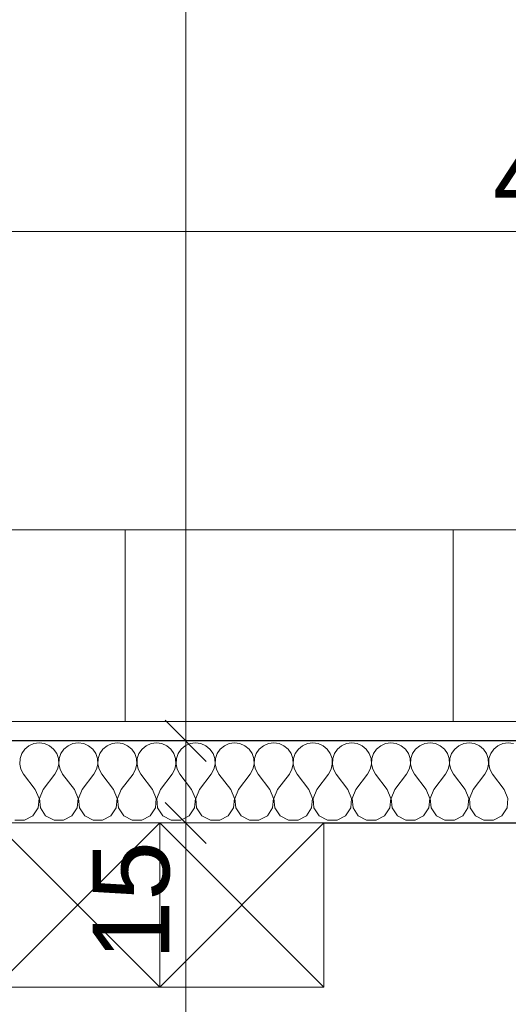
# Model space of a CAD drawing. Header units: millimetres. Extents: x -12989 to 357906, y -50379 to 30884.
# Tile 64 of 256: x 893 to 1786, y 6518 to 8318. Entities that reach past the tile are written whole.
import ezdxf

# ---------------------------------------------------------------- set-up
doc = ezdxf.new("R2010")
doc.units = ezdxf.units.MM
doc.header["$MEASUREMENT"] = 0
doc.linetypes.add('Wipeout_Contour', pattern=[1000, 0, -1000])
for name, color, linetype in [('A_OZN_STREFY', 7, 'Continuous'), ('A_WN_WYPOSAZENIE', 7, 'Continuous'), ('A_WYM_ZEWNETRZNE', 7, 'Continuous'), ('Nowe_04-ŚCIANY DZIAŁOWE', 7, 'Continuous'), ('Nowe_A_OZN_STREFY', 7, 'Continuous'), ('Nowe_A_WN_WYPOSAZENIE', 7, 'Continuous'), ('Nowe_A_WYM_ZEWNETRZNE', 7, 'Continuous')]:
    doc.layers.add(name, color=color, linetype=linetype)
for name, color, linetype, lineweight in [('A_WN_WYPOSAZENIE_Nr_pióra__4', 7, 'Continuous', 13), ('A_WYM_ZEWNETRZNE_Nr_pióra__1', 7, 'Continuous', 13), ('A_WYM_ZEWNETRZNE_Nr_pióra__45', 7, 'Continuous', 15), ('A_WYM_ZEWNETRZNE_Nr_pióra__85', 7, 'Continuous', 13), ('Nowe_04-ŚCIANY DZIAŁOWE_Nr_pióra__27', 7, 'Continuous', 25), ('Nowe_A_WN_WYPOSAZENIE_Nr_pióra__4', 7, 'Continuous', 13), ('Nowe_A_WYM_ZEWNETRZNE_Nr_pióra__1', 7, 'Continuous', 13), ('Nowe_A_WYM_ZEWNETRZNE_Nr_pióra__45', 7, 'Continuous', 15), ('Nowe_A_WYM_ZEWNETRZNE_Nr_pióra__85', 7, 'Continuous', 13)]:
    doc.layers.add(name, color=color, linetype=linetype, lineweight=lineweight)
doc.layers.add('Nowe_04-ŚCIANY DZIAŁOWE_Nr_pióra__174', color=7, linetype='Continuous', lineweight=5, true_color=0x6a6a6a)
doc.styles.add('STYL_AUTOMATYCZNY_3', font='arial.ttf')
doc.dimstyles.new('STYL_AUTOMATYCZNY__1', dxfattribs={"dimtxt": 139.999998, "dimasz": 71.25, "dimexe": 0.18, "dimexo": 0.0625, "dimgap": 0, "dimtad": 1, "dimtih": 1, "dimtoh": 1, "dimdec": 0, "dimlfac": 0.1, "dimzin": 0, "dimdsep": 46, "dimtxsty": 'STYL_AUTOMATYCZNY_3', "dimblk": 'ARROWHEAD_6', "dimblk1": 'ARROWHEAD_6', "dimblk2": 'ARROWHEAD_6', "dimcen": 0.09, "dimse1": 1, "dimse2": 1, "dimclrd": 7, "dimclre": 7, "dimclrt": 7, "dimadec": 0, "dimazin": 0, "dimtfac": 1, "dimtdec": 4, "dimtmove": 0, "dimatfit": 3, "dimfxl": 0, "dimtolj": 1, "dimtzin": 0, "dimarcsym": 0})
doc.dimstyles.new('STYL_AUTOMATYCZNY__2', dxfattribs={"dimtxt": 139.999998, "dimasz": 71.25, "dimexe": 0.18, "dimexo": 0.0625, "dimgap": 0, "dimtad": 1, "dimdec": 0, "dimlfac": 0.1, "dimzin": 0, "dimdsep": 46, "dimtxsty": 'STYL_AUTOMATYCZNY_3', "dimblk": 'ARROWHEAD_6', "dimblk1": 'ARROWHEAD_6', "dimblk2": 'ARROWHEAD_6', "dimcen": 0.09, "dimse1": 1, "dimse2": 1, "dimclrd": 7, "dimclre": 7, "dimclrt": 7, "dimadec": 0, "dimazin": 0, "dimtfac": 1, "dimtdec": 4, "dimtmove": 0, "dimatfit": 3, "dimfxl": 0, "dimtolj": 1, "dimtzin": 0, "dimarcsym": 0})

# ---------------------------------------------------------------- blocks, each defined once
blk = doc.blocks.new('*X73')
at = {"layer": 'Nowe_04-ŚCIANY DZIAŁOWE_Nr_pióra__174', "color": 251, "linetype": 'Continuous', "lineweight": 5, "true_color": 0x6a6a6a}
for p, q in [((902.2, 6984.7), (896.6, 6976.5)), ((909.8, 6990.9), (902.2, 6984.7)), ((918.8, 6994.9), (909.8, 6990.9)), ((928.6, 6996.3), (918.8, 6994.9)), ((938.3, 6994.9), (928.6, 6996.3)), ((947.3, 6990.9), (938.3, 6994.9)), ((954.9, 6984.7), (947.3, 6990.9)), ((960.5, 6976.5), (954.9, 6984.7)), ((973.6, 6984.7), (968.1, 6976.5)), ((981.2, 6990.9), (973.6, 6984.7)), ((990.2, 6994.9), (981.2, 6990.9)), ((1000, 6996.3), (990.2, 6994.9)), ((1009.8, 6994.9), (1000, 6996.3)), ((1018.8, 6990.9), (1009.8, 6994.9)), ((1026.4, 6984.7), (1018.8, 6990.9)), ((1031.9, 6976.5), (1026.4, 6984.7)), ((1045.1, 6984.7), (1039.5, 6976.5)), ((1052.7, 6990.9), (1045.1, 6984.7)), ((1061.7, 6994.9), (1052.7, 6990.9)), ((1071.4, 6996.3), (1061.7, 6994.9)), ((1081.2, 6994.9), (1071.4, 6996.3)), ((1090.2, 6990.9), (1081.2, 6994.9)), ((1097.8, 6984.7), (1090.2, 6990.9)), ((1103.4, 6976.5), (1097.8, 6984.7)), ((1116.5, 6984.7), (1110.9, 6976.5)), ((1124.1, 6990.9), (1116.5, 6984.7)), ((1133.1, 6994.9), (1124.1, 6990.9)), ((1142.9, 6996.3), (1133.1, 6994.9)), ((1152.6, 6994.9), (1142.9, 6996.3)), ((1161.6, 6990.9), (1152.6, 6994.9)), ((1169.2, 6984.7), (1161.6, 6990.9)), ((1174.8, 6976.5), (1169.2, 6984.7)), ((1187.9, 6984.7), (1182.3, 6976.5)), ((1195.5, 6990.9), (1187.9, 6984.7)), ((1204.5, 6994.9), (1195.5, 6990.9)), ((1214.3, 6996.3), (1204.5, 6994.9)), ((1224, 6994.9), (1214.3, 6996.3)), ((1233.1, 6990.9), (1224, 6994.9)), ((1240.6, 6984.7), (1233.1, 6990.9)), ((1246.2, 6976.5), (1240.6, 6984.7)), ((1259.4, 6984.7), (1253.8, 6976.5)), ((1266.9, 6990.9), (1259.4, 6984.7)), ((1276, 6994.9), (1266.9, 6990.9)), ((1285.7, 6996.3), (1276, 6994.9)), ((1295.5, 6994.9), (1285.7, 6996.3)), ((1304.5, 6990.9), (1295.5, 6994.9)), ((1312.1, 6984.7), (1304.5, 6990.9)), ((1317.7, 6976.5), (1312.1, 6984.7)), ((1330.8, 6984.7), (1325.2, 6976.5)), ((1338.4, 6990.9), (1330.8, 6984.7)), ((1347.4, 6994.9), (1338.4, 6990.9)), ((1357.1, 6996.3), (1347.4, 6994.9)), ((1366.9, 6994.9), (1357.1, 6996.3)), ((1375.9, 6990.9), (1366.9, 6994.9)), ((1383.5, 6984.7), (1375.9, 6990.9)), ((1389.1, 6976.5), (1383.5, 6984.7)), ((1402.2, 6984.7), (1396.6, 6976.5)), ((1409.8, 6990.9), (1402.2, 6984.7)), ((1418.8, 6994.9), (1409.8, 6990.9)), ((1428.6, 6996.3), (1418.8, 6994.9)), ((1438.3, 6994.9), (1428.6, 6996.3)), ((1447.3, 6990.9), (1438.3, 6994.9)), ((1454.9, 6984.7), (1447.3, 6990.9)), ((1460.5, 6976.5), (1454.9, 6984.7)), ((1473.6, 6984.7), (1468.1, 6976.5)), ((1481.2, 6990.9), (1473.6, 6984.7)), ((1490.2, 6994.9), (1481.2, 6990.9)), ((1500, 6996.3), (1490.2, 6994.9)), ((1509.8, 6994.9), (1500, 6996.3)), ((1518.8, 6990.9), (1509.8, 6994.9)), ((1526.4, 6984.7), (1518.8, 6990.9)), ((1531.9, 6976.5), (1526.4, 6984.7)), ((1545.1, 6984.7), (1539.5, 6976.5)), ((1552.7, 6990.9), (1545.1, 6984.7)), ((1561.7, 6994.9), (1552.7, 6990.9)), ((1571.4, 6996.3), (1561.7, 6994.9)), ((1581.2, 6994.9), (1571.4, 6996.3)), ((1590.2, 6990.9), (1581.2, 6994.9)), ((1597.8, 6984.7), (1590.2, 6990.9)), ((1603.4, 6976.5), (1597.8, 6984.7)), ((1616.5, 6984.7), (1610.9, 6976.5)), ((1624.1, 6990.9), (1616.5, 6984.7)), ((1633.1, 6994.9), (1624.1, 6990.9)), ((1642.9, 6996.3), (1633.1, 6994.9)), ((1652.6, 6994.9), (1642.9, 6996.3)), ((1661.6, 6990.9), (1652.6, 6994.9)), ((1669.2, 6984.7), (1661.6, 6990.9)), ((1674.8, 6976.5), (1669.2, 6984.7)), ((1687.9, 6984.7), (1682.3, 6976.5)), ((1695.5, 6990.9), (1687.9, 6984.7)), ((1704.5, 6994.9), (1695.5, 6990.9)), ((1714.3, 6996.3), (1704.5, 6994.9)), ((1724, 6994.9), (1714.3, 6996.3)), ((1733.1, 6990.9), (1724, 6994.9)), ((1740.6, 6984.7), (1733.1, 6990.9)), ((1746.2, 6976.5), (1740.6, 6984.7)), ((1759.4, 6984.7), (1753.8, 6976.5)), ((1766.9, 6990.9), (1759.4, 6984.7)), ((1776, 6994.9), (1766.9, 6990.9)), ((1785.7, 6996.3), (1776, 6994.9)), ((1795.5, 6994.9), (1785.7, 6996.3)), ((893.5, 6967.2), (893, 6957.4)), ((896.6, 6976.5), (893.5, 6967.2)), ((963.7, 6967.2), (960.5, 6976.5)), ((964.1, 6957.4), (963.7, 6967.2)), ((964.9, 6967.2), (964.4, 6957.4)), ((968.1, 6976.5), (964.9, 6967.2)), ((1035.1, 6967.2), (1031.9, 6976.5)), ((1035.6, 6957.4), (1035.1, 6967.2)), ((1036.3, 6967.2), (1035.9, 6957.4)), ((1039.5, 6976.5), (1036.3, 6967.2)), ((1106.5, 6967.2), (1103.4, 6976.5)), ((1107, 6957.4), (1106.5, 6967.2)), ((1107.8, 6967.2), (1107.3, 6957.4)), ((1110.9, 6976.5), (1107.8, 6967.2)), ((1177.9, 6967.2), (1174.8, 6976.5)), ((1178.4, 6957.4), (1177.9, 6967.2)), ((1179.2, 6967.2), (1178.7, 6957.4)), ((1182.3, 6976.5), (1179.2, 6967.2)), ((1249.4, 6967.2), (1246.2, 6976.5)), ((1249.9, 6957.4), (1249.4, 6967.2)), ((1250.6, 6967.2), (1250.1, 6957.4)), ((1253.8, 6976.5), (1250.6, 6967.2)), ((1320.8, 6967.2), (1317.7, 6976.5)), ((1321.3, 6957.4), (1320.8, 6967.2)), ((1322.1, 6967.2), (1321.6, 6957.4)), ((1325.2, 6976.5), (1322.1, 6967.2)), ((1392.2, 6967.2), (1389.1, 6976.5)), ((1392.7, 6957.4), (1392.2, 6967.2)), ((1393.5, 6967.2), (1393, 6957.4)), ((1396.6, 6976.5), (1393.5, 6967.2)), ((1463.7, 6967.2), (1460.5, 6976.5)), ((1464.1, 6957.4), (1463.7, 6967.2)), ((1464.9, 6967.2), (1464.4, 6957.4)), ((1468.1, 6976.5), (1464.9, 6967.2)), ((1535.1, 6967.2), (1531.9, 6976.5)), ((1535.6, 6957.4), (1535.1, 6967.2)), ((1536.3, 6967.2), (1535.9, 6957.4)), ((1539.5, 6976.5), (1536.3, 6967.2)), ((1606.5, 6967.2), (1603.4, 6976.5)), ((1607, 6957.4), (1606.5, 6967.2)), ((1607.8, 6967.2), (1607.3, 6957.4)), ((1610.9, 6976.5), (1607.8, 6967.2)), ((1677.9, 6967.2), (1674.8, 6976.5)), ((1678.4, 6957.4), (1677.9, 6967.2)), ((1679.2, 6967.2), (1678.7, 6957.4)), ((1682.3, 6976.5), (1679.2, 6967.2)), ((1749.4, 6967.2), (1746.2, 6976.5)), ((1749.9, 6957.4), (1749.4, 6967.2)), ((1750.6, 6967.2), (1750.1, 6957.4)), ((1753.8, 6976.5), (1750.6, 6967.2)), ((893, 6957.4), (895.2, 6947.8)), ((895.2, 6947.8), (900, 6939.1)), ((957.1, 6939.1), (961.9, 6947.8)), ((961.9, 6947.8), (964.1, 6957.4)), ((964.4, 6957.4), (966.7, 6947.8)), ((966.7, 6947.8), (971.4, 6939.1)), ((1028.6, 6939.1), (1033.3, 6947.8)), ((1033.3, 6947.8), (1035.6, 6957.4)), ((1035.9, 6957.4), (1038.1, 6947.8)), ((1038.1, 6947.8), (1042.9, 6939.1)), ((1100, 6939.1), (1104.8, 6947.8)), ((1104.8, 6947.8), (1107, 6957.4)), ((1107.3, 6957.4), (1109.5, 6947.8)), ((1109.5, 6947.8), (1114.3, 6939.1)), ((1171.4, 6939.1), (1176.2, 6947.8)), ((1176.2, 6947.8), (1178.4, 6957.4)), ((1178.7, 6957.4), (1180.9, 6947.8)), ((1180.9, 6947.8), (1185.7, 6939.1)), ((1242.9, 6939.1), (1247.6, 6947.8)), ((1247.6, 6947.8), (1249.9, 6957.4)), ((1250.1, 6957.4), (1252.4, 6947.8)), ((1252.4, 6947.8), (1257.1, 6939.1)), ((1314.3, 6939.1), (1319.1, 6947.8)), ((1319.1, 6947.8), (1321.3, 6957.4)), ((1321.6, 6957.4), (1323.8, 6947.8)), ((1323.8, 6947.8), (1328.6, 6939.1)), ((1385.7, 6939.1), (1390.5, 6947.8)), ((1390.5, 6947.8), (1392.7, 6957.4)), ((1393, 6957.4), (1395.2, 6947.8)), ((1395.2, 6947.8), (1400, 6939.1)), ((1457.1, 6939.1), (1461.9, 6947.8)), ((1461.9, 6947.8), (1464.1, 6957.4)), ((1464.4, 6957.4), (1466.7, 6947.8)), ((1466.7, 6947.8), (1471.4, 6939.1)), ((1528.6, 6939.1), (1533.3, 6947.8)), ((1533.3, 6947.8), (1535.6, 6957.4)), ((1535.9, 6957.4), (1538.1, 6947.8)), ((1538.1, 6947.8), (1542.9, 6939.1)), ((1600, 6939.1), (1604.8, 6947.8)), ((1604.8, 6947.8), (1607, 6957.4)), ((1607.3, 6957.4), (1609.5, 6947.8)), ((1609.5, 6947.8), (1614.3, 6939.1)), ((1671.4, 6939.1), (1676.2, 6947.8)), ((1676.2, 6947.8), (1678.4, 6957.4)), ((1678.7, 6957.4), (1680.9, 6947.8)), ((1680.9, 6947.8), (1685.7, 6939.1)), ((1742.9, 6939.1), (1747.6, 6947.8)), ((1747.6, 6947.8), (1749.9, 6957.4)), ((1750.1, 6957.4), (1752.4, 6947.8)), ((1752.4, 6947.8), (1757.1, 6939.1)), ((921.4, 6910.6), (900, 6939.1)), ((935.7, 6910.6), (957.1, 6939.1)), ((992.9, 6910.6), (971.4, 6939.1)), ((1007.1, 6910.6), (1028.6, 6939.1)), ((1064.3, 6910.6), (1042.9, 6939.1)), ((1078.6, 6910.6), (1100, 6939.1)), ((1135.7, 6910.6), (1114.3, 6939.1)), ((1150, 6910.6), (1171.4, 6939.1)), ((1207.1, 6910.6), (1185.7, 6939.1)), ((1221.4, 6910.6), (1242.9, 6939.1)), ((1278.6, 6910.6), (1257.1, 6939.1)), ((1292.9, 6910.6), (1314.3, 6939.1)), ((1350, 6910.6), (1328.6, 6939.1)), ((1364.3, 6910.6), (1385.7, 6939.1)), ((1421.4, 6910.6), (1400, 6939.1)), ((1435.7, 6910.6), (1457.1, 6939.1)), ((1492.9, 6910.6), (1471.4, 6939.1)), ((1507.1, 6910.6), (1528.6, 6939.1)), ((1564.3, 6910.6), (1542.9, 6939.1)), ((1578.6, 6910.6), (1600, 6939.1)), ((1635.7, 6910.6), (1614.3, 6939.1)), ((1650, 6910.6), (1671.4, 6939.1)), ((1707.1, 6910.6), (1685.7, 6939.1)), ((1721.4, 6910.6), (1742.9, 6939.1)), ((1778.6, 6910.6), (1757.1, 6939.1)), ((928.2, 6894.5), (921.4, 6910.6)), ((935.7, 6910.6), (929, 6894.5)), ((999.6, 6894.5), (992.9, 6910.6)), ((1007.1, 6910.6), (1000.4, 6894.5)), ((1071, 6894.5), (1064.3, 6910.6)), ((1078.6, 6910.6), (1071.8, 6894.5)), ((1142.4, 6894.5), (1135.7, 6910.6)), ((1150, 6910.6), (1143.3, 6894.5)), ((1213.9, 6894.5), (1207.1, 6910.6)), ((1221.4, 6910.6), (1214.7, 6894.5)), ((1285.3, 6894.5), (1278.6, 6910.6)), ((1292.9, 6910.6), (1286.1, 6894.5)), ((1356.7, 6894.5), (1350, 6910.6)), ((1364.3, 6910.6), (1357.6, 6894.5)), ((1428.2, 6894.5), (1421.4, 6910.6)), ((1435.7, 6910.6), (1429, 6894.5)), ((1499.6, 6894.5), (1492.9, 6910.6)), ((1507.1, 6910.6), (1500.4, 6894.5)), ((1571, 6894.5), (1564.3, 6910.6)), ((1578.6, 6910.6), (1571.8, 6894.5)), ((1642.4, 6894.5), (1635.7, 6910.6)), ((1650, 6910.6), (1643.3, 6894.5)), ((1713.9, 6894.5), (1707.1, 6910.6)), ((1721.4, 6910.6), (1714.7, 6894.5)), ((1785.3, 6894.5), (1778.6, 6910.6)), ((926.5, 6877.2), (928.2, 6894.5)), ((929, 6894.5), (930.6, 6877.2)), ((997.9, 6877.2), (999.6, 6894.5)), ((1000.4, 6894.5), (1002.1, 6877.2)), ((1069.4, 6877.2), (1071, 6894.5)), ((1071.8, 6894.5), (1073.5, 6877.2)), ((1140.8, 6877.2), (1142.4, 6894.5)), ((1143.3, 6894.5), (1144.9, 6877.2)), ((1212.2, 6877.2), (1213.9, 6894.5)), ((1214.7, 6894.5), (1216.3, 6877.2)), ((1283.7, 6877.2), (1285.3, 6894.5)), ((1286.1, 6894.5), (1287.8, 6877.2)), ((1355.1, 6877.2), (1356.7, 6894.5)), ((1357.6, 6894.5), (1359.2, 6877.2)), ((1426.5, 6877.2), (1428.2, 6894.5)), ((1429, 6894.5), (1430.6, 6877.2)), ((1497.9, 6877.2), (1499.6, 6894.5)), ((1500.4, 6894.5), (1502.1, 6877.2)), ((1569.4, 6877.2), (1571, 6894.5)), ((1571.8, 6894.5), (1573.5, 6877.2)), ((1640.8, 6877.2), (1642.4, 6894.5)), ((1643.3, 6894.5), (1644.9, 6877.2)), ((1712.2, 6877.2), (1713.9, 6894.5)), ((1714.7, 6894.5), (1716.3, 6877.2)), ((1783.7, 6877.2), (1785.3, 6894.5)), ((916.9, 6862.7), (926.5, 6877.2)), ((930.6, 6877.2), (940.3, 6862.7)), ((988.3, 6862.7), (997.9, 6877.2)), ((1002.1, 6877.2), (1011.7, 6862.7)), ((1059.7, 6862.7), (1069.4, 6877.2)), ((1073.5, 6877.2), (1083.1, 6862.7)), ((1131.2, 6862.7), (1140.8, 6877.2)), ((1144.9, 6877.2), (1154.5, 6862.7)), ((1202.6, 6862.7), (1212.2, 6877.2)), ((1216.3, 6877.2), (1226, 6862.7)), ((1274, 6862.7), (1283.7, 6877.2)), ((1287.8, 6877.2), (1297.4, 6862.7)), ((1345.5, 6862.7), (1355.1, 6877.2)), ((1359.2, 6877.2), (1368.8, 6862.7)), ((1416.9, 6862.7), (1426.5, 6877.2)), ((1430.6, 6877.2), (1440.3, 6862.7)), ((1488.3, 6862.7), (1497.9, 6877.2)), ((1502.1, 6877.2), (1511.7, 6862.7)), ((1559.7, 6862.7), (1569.4, 6877.2)), ((1573.5, 6877.2), (1583.1, 6862.7)), ((1631.2, 6862.7), (1640.8, 6877.2)), ((1644.9, 6877.2), (1654.5, 6862.7)), ((1702.6, 6862.7), (1712.2, 6877.2)), ((1716.3, 6877.2), (1726, 6862.7)), ((1774, 6862.7), (1783.7, 6877.2)), ((901.6, 6854.5), (916.9, 6862.7)), ((940.3, 6862.7), (955.6, 6854.5)), ((973, 6854.5), (988.3, 6862.7)), ((1011.7, 6862.7), (1027, 6854.5)), ((1044.4, 6854.5), (1059.7, 6862.7)), ((1083.1, 6862.7), (1098.4, 6854.5)), ((1115.8, 6854.5), (1131.2, 6862.7)), ((1154.5, 6862.7), (1169.9, 6854.5)), ((1187.3, 6854.5), (1202.6, 6862.7)), ((1226, 6862.7), (1241.3, 6854.5)), ((1258.7, 6854.5), (1274, 6862.7)), ((1297.4, 6862.7), (1312.7, 6854.5)), ((1330.1, 6854.5), (1345.5, 6862.7)), ((1368.8, 6862.7), (1384.2, 6854.5)), ((1401.6, 6854.5), (1416.9, 6862.7)), ((1440.3, 6862.7), (1455.6, 6854.5)), ((1473, 6854.5), (1488.3, 6862.7)), ((1511.7, 6862.7), (1527, 6854.5)), ((1544.4, 6854.5), (1559.7, 6862.7)), ((1583.1, 6862.7), (1598.4, 6854.5)), ((1615.8, 6854.5), (1631.2, 6862.7)), ((1654.5, 6862.7), (1669.9, 6854.5)), ((1687.3, 6854.5), (1702.6, 6862.7)), ((1726, 6862.7), (1741.3, 6854.5)), ((1758.7, 6854.5), (1774, 6862.7)), ((884.2, 6854.5), (901.6, 6854.5)), ((955.6, 6854.5), (973, 6854.5)), ((1027, 6854.5), (1044.4, 6854.5)), ((1098.4, 6854.5), (1115.8, 6854.5)), ((1169.9, 6854.5), (1187.3, 6854.5)), ((1241.3, 6854.5), (1258.7, 6854.5)), ((1312.7, 6854.5), (1330.1, 6854.5)), ((1384.2, 6854.5), (1401.6, 6854.5)), ((1455.6, 6854.5), (1473, 6854.5)), ((1527, 6854.5), (1544.4, 6854.5)), ((1598.4, 6854.5), (1615.8, 6854.5)), ((1669.9, 6854.5), (1687.3, 6854.5)), ((1741.3, 6854.5), (1758.7, 6854.5))]:
    blk.add_line(p, q, dxfattribs=at)
blk = doc.blocks.new('Ściana_7_1', base_point=(-350, 6849.8))
at = {"color": 254, "linetype": 'Wipeout_Contour', "lineweight": 0, "ltscale": 30050.60393}
blk.add_wipeout([(-350, 6849.8), (4185.7, 6849.8), (4185.7, 6999.8), (-350, 6999.8)], dxfattribs=at).dxf.layer = 'Nowe_04-ŚCIANY DZIAŁOWE'
at = {"layer": 'Nowe_04-ŚCIANY DZIAŁOWE_Nr_pióra__27', "color": 7, "linetype": 'Continuous', "lineweight": 25, "flags": 128}
for points in [[(4185.7, 6999.8), (-350, 6999.8)], [(-350, 6849.8), (3665.7, 6849.8)]]:
    blk.add_lwpolyline(points, dxfattribs=at)
at = {"layer": 'Nowe_04-ŚCIANY DZIAŁOWE', "color": 7, "lineweight": 25}
blk.add_blockref('*X73', (0, 0), dxfattribs=at)
blk = doc.blocks.new('Regał 02 27[27]_1', base_point=(-114.6, 7035.2))
at = {"color": 254, "linetype": 'Wipeout_Contour', "lineweight": 0, "ltscale": 29005.17464}
blk.add_wipeout([(-114.6, 7035.2), (1085.4, 7035.2), (1085.4, 7385.2), (-114.6, 7385.2)], dxfattribs=at).dxf.layer = 'Nowe_A_WN_WYPOSAZENIE'
at = {"layer": 'Nowe_A_WN_WYPOSAZENIE_Nr_pióra__4', "color": 7, "linetype": 'Continuous', "lineweight": 13}
blk.add_line((485.4, 7035.2), (485.4, 7385.2), dxfattribs=at)
at = {"layer": 'Nowe_A_WN_WYPOSAZENIE_Nr_pióra__4', "color": 7, "linetype": 'Continuous', "lineweight": 13, "flags": 128}
blk.add_lwpolyline([(-114.6, 7035.2), (1085.4, 7035.2), (1085.4, 7385.2), (-114.6, 7385.2)], close=True, dxfattribs=at)
blk = doc.blocks.new('Regał 02 27[28]_1', base_point=(1085.4, 7035.2))
at = {"color": 254, "linetype": 'Wipeout_Contour', "lineweight": 0, "ltscale": 29710.725159}
blk.add_wipeout([(1085.4, 7035.2), (2285.4, 7035.2), (2285.4, 7385.2), (1085.4, 7385.2)], dxfattribs=at).dxf.layer = 'Nowe_A_WN_WYPOSAZENIE'
at = {"layer": 'Nowe_A_WN_WYPOSAZENIE_Nr_pióra__4', "color": 7, "linetype": 'Continuous', "lineweight": 13}
blk.add_line((1685.4, 7035.2), (1685.4, 7385.2), dxfattribs=at)
at = {"layer": 'Nowe_A_WN_WYPOSAZENIE_Nr_pióra__4', "color": 7, "linetype": 'Continuous', "lineweight": 13, "flags": 128}
blk.add_lwpolyline([(1085.4, 7035.2), (2285.4, 7035.2), (2285.4, 7385.2), (1085.4, 7385.2)], close=True, dxfattribs=at)
blk = doc.blocks.new('Szafki 27[62]_1', base_point=(1448.7, 6849.8))
at = {"color": 254, "linetype": 'Wipeout_Contour', "lineweight": 0, "ltscale": 27109.590975}
blk.add_wipeout([(1448.7, 6849.8), (-51.3, 6849.8), (-51.3, 6549.8), (1448.7, 6549.8)], dxfattribs=at).dxf.layer = 'A_WN_WYPOSAZENIE'
at = {"layer": 'A_WN_WYPOSAZENIE_Nr_pióra__4', "color": 7, "linetype": 'Continuous', "lineweight": 13}
for p, q in [((-51.3, 6549.8), (248.7, 6849.8)), ((-51.3, 6849.8), (248.7, 6549.8)), ((248.7, 6849.8), (248.7, 6549.8)), ((248.7, 6549.8), (548.7, 6849.8)), ((248.7, 6849.8), (548.7, 6549.8)), ((548.7, 6849.8), (548.7, 6549.8)), ((548.7, 6549.8), (848.7, 6849.8)), ((548.7, 6849.8), (848.7, 6549.8)), ((848.7, 6849.8), (848.7, 6549.8)), ((848.7, 6549.8), (1148.7, 6849.8)), ((848.7, 6849.8), (1148.7, 6549.8)), ((1148.7, 6849.8), (1148.7, 6549.8)), ((1148.7, 6549.8), (1448.7, 6849.8)), ((1148.7, 6849.8), (1448.7, 6549.8))]:
    blk.add_line(p, q, dxfattribs=at)
at = {"layer": 'A_WN_WYPOSAZENIE_Nr_pióra__4', "color": 7, "linetype": 'Continuous', "lineweight": 13, "flags": 128}
blk.add_lwpolyline([(1448.7, 6849.8), (-51.3, 6849.8), (-51.3, 6549.8), (1448.7, 6549.8)], close=True, dxfattribs=at)
blk = doc.blocks.new('*D261')
at = {"layer": 'Nowe_A_WYM_ZEWNETRZNE_Nr_pióra__45', "color": 7, "linetype": 'Continuous', "lineweight": 15}
blk.add_line((-312.5, 15842.6), (-387.5, 15767.6), dxfattribs=at)
at = {"layer": 'Nowe_A_WYM_ZEWNETRZNE_Nr_pióra__85', "color": 7, "linetype": 'Continuous', "lineweight": 13}
blk.add_line((-350, 15805.1), (5565.7, 15805.1), dxfattribs=at)
blk = doc.blocks.new('ARROWHEAD_6')
at = {"color": 0, "linetype": 'Continuous', "lineweight": 0}
for p, q in [((-0.5, -0.5), (0.5, 0.5)), ((0, 0), (-1, 0))]:
    blk.add_line(p, q, dxfattribs=at)
blk = doc.blocks.new('*D262')
at = {"layer": 'Nowe_A_WYM_ZEWNETRZNE_Nr_pióra__45', "color": 7, "linetype": 'Continuous', "lineweight": 15}
for p, q in [((-312.5, 15842.6), (-387.5, 15767.6)), ((5603.2, 15842.6), (5528.2, 15767.6))]:
    blk.add_line(p, q, dxfattribs=at)
at = {"layer": 'Nowe_A_WYM_ZEWNETRZNE_Nr_pióra__85', "color": 7, "linetype": 'Continuous', "lineweight": 13}
for p, q in [((5565.7, 15734.8), (5565.7, 15875.5)), ((-350, 15805.1), (5565.7, 15805.1))]:
    blk.add_line(p, q, dxfattribs=at)
at = {"layer": 'Nowe_A_WYM_ZEWNETRZNE_Nr_pióra__1', "color": 7, "lineweight": 13, "char_height": 140, "attachment_point": 7, "style": 'STYL_AUTOMATYCZNY_3'}
for s, insert in [('\\A1;{\\pql;\\fArial|b0|i0|c238|p0;\\W1.000000;592}', (2340.9, 15833.1)), ('\\A1;{\\pql;\\fArial|b0|i0|c238|p0;\\W1.000000;15}', (5314.7, 15833.1))]:
    blk.add_mtext(s, dxfattribs=dict(at, insert=insert))
blk = doc.blocks.new('*D267')
at = {"layer": 'Nowe_A_WYM_ZEWNETRZNE_Nr_pióra__45', "color": 7, "linetype": 'Continuous', "lineweight": 15}
for p, q in [((-1341, 187.5), (-1266, 112.5)), ((-1341, 37.5), (-1266, -37.5))]:
    blk.add_line(p, q, dxfattribs=at)
at = {"layer": 'Nowe_A_WYM_ZEWNETRZNE_Nr_pióra__85', "color": 7, "linetype": 'Continuous', "lineweight": 13}
for p, q in [((-1303.5, 150), (-1303.5, 6849.8)), ((-1233.2, 150), (-1373.8, 150)), ((-1303.5, 0), (-1303.5, 150)), ((-1233.2, 0), (-1373.8, 0)), ((-1303.5, -56.2), (-1303.5, 0))]:
    blk.add_line(p, q, dxfattribs=at)
at = {"layer": 'Nowe_A_WYM_ZEWNETRZNE_Nr_pióra__1', "color": 7, "lineweight": 13, "insert": (-1331.5, -251.1), "char_height": 140, "attachment_point": 7, "rotation": 90, "style": 'STYL_AUTOMATYCZNY_3'}
blk.add_mtext('\\A1;{\\pql;\\fArial|b0|i0|c238|p0;\\W1.000000;15}', dxfattribs=at)
blk = doc.blocks.new('*D268')
at = {"layer": 'Nowe_A_WYM_ZEWNETRZNE_Nr_pióra__45', "color": 7, "linetype": 'Continuous', "lineweight": 15}
blk.add_line((-1341, 187.5), (-1266, 112.5), dxfattribs=at)
at = {"layer": 'Nowe_A_WYM_ZEWNETRZNE_Nr_pióra__85', "color": 7, "linetype": 'Continuous', "lineweight": 13}
blk.add_line((-1303.5, 150), (-1303.5, 6849.8), dxfattribs=at)
blk = doc.blocks.new('*D269')
at = {"layer": 'Nowe_A_WYM_ZEWNETRZNE_Nr_pióra__45', "color": 7, "linetype": 'Continuous', "lineweight": 15}
for p, q in [((-1341, 6887.3), (-1266, 6812.3)), ((-1341, 187.5), (-1266, 112.5))]:
    blk.add_line(p, q, dxfattribs=at)
at = {"layer": 'Nowe_A_WYM_ZEWNETRZNE_Nr_pióra__85', "color": 7, "linetype": 'Continuous', "lineweight": 13}
for p, q in [((-1233.2, 6849.8), (-1373.8, 6849.8)), ((-1303.5, 150), (-1303.5, 6849.8))]:
    blk.add_line(p, q, dxfattribs=at)
at = {"layer": 'Nowe_A_WYM_ZEWNETRZNE_Nr_pióra__1', "color": 7, "lineweight": 13, "char_height": 140, "attachment_point": 7, "rotation": 90, "style": 'STYL_AUTOMATYCZNY_3'}
for s, insert in [('\\A1;{\\pql;\\fArial|b0|i0|c238|p0;\\W1.000000;15}', (-1331.5, 6598.8)), ('\\A1;{\\pql;\\fArial|b0|i0|c238|p0;\\W1.000000;670}', (-1331.5, 3233))]:
    blk.add_mtext(s, dxfattribs=dict(at, insert=insert))
blk = doc.blocks.new('*D270')
at = {"layer": 'Nowe_A_WYM_ZEWNETRZNE_Nr_pióra__45', "color": 7, "linetype": 'Continuous', "lineweight": 15}
for p, q in [((-1341, 7037.3), (-1266, 6962.3)), ((-1341, 6887.3), (-1266, 6812.3))]:
    blk.add_line(p, q, dxfattribs=at)
at = {"layer": 'Nowe_A_WYM_ZEWNETRZNE_Nr_pióra__85', "color": 7, "linetype": 'Continuous', "lineweight": 13}
for p, q in [((-1233.2, 6999.8), (-1373.8, 6999.8)), ((-1303.5, 6849.8), (-1303.5, 6999.8))]:
    blk.add_line(p, q, dxfattribs=at)
blk = doc.blocks.new('*D271')
at = {"layer": 'Nowe_A_WYM_ZEWNETRZNE_Nr_pióra__45', "color": 7, "linetype": 'Continuous', "lineweight": 15}
for p, q in [((-1341, 14887.5), (-1266, 14812.5)), ((-1341, 7037.3), (-1266, 6962.3))]:
    blk.add_line(p, q, dxfattribs=at)
at = {"layer": 'Nowe_A_WYM_ZEWNETRZNE_Nr_pióra__85', "color": 7, "linetype": 'Continuous', "lineweight": 13}
for p, q in [((-1233.2, 14850), (-1373.8, 14850)), ((-1303.5, 6999.8), (-1303.5, 14850)), ((-1233.2, 6999.8), (-1373.8, 6999.8))]:
    blk.add_line(p, q, dxfattribs=at)
at = {"layer": 'Nowe_A_WYM_ZEWNETRZNE_Nr_pióra__1', "color": 7, "lineweight": 13, "char_height": 140, "attachment_point": 7, "rotation": 90, "style": 'STYL_AUTOMATYCZNY_3'}
for s, insert in [('\\A1;{\\pql;\\fArial|b0|i0|c238|p0;\\W1.000000;15}', (-1331.5, 14598.9)), ('\\A1;{\\pql;\\fArial|b0|i0|c238|p0;\\W1.000000;785}', (-1331.5, 10658))]:
    blk.add_mtext(s, dxfattribs=dict(at, insert=insert))
blk = doc.blocks.new('*D274')
at = {"layer": 'Nowe_A_WYM_ZEWNETRZNE_Nr_pióra__45', "color": 7, "linetype": 'Continuous', "lineweight": 15}
for p, q in [((-462.5, 5699.9), (-537.5, 5624.9)), ((-312.5, 5699.9), (-387.5, 5624.9))]:
    blk.add_line(p, q, dxfattribs=at)
at = {"layer": 'Nowe_A_WYM_ZEWNETRZNE_Nr_pióra__85', "color": 7, "linetype": 'Continuous', "lineweight": 13}
for p, q in [((-500, 5592), (-500, 5732.7)), ((-350, 5592), (-350, 5732.7)), ((-556.3, 5662.4), (-500, 5662.4)), ((-500, 5662.4), (-350, 5662.4)), ((-350, 5662.4), (3665.7, 5662.4))]:
    blk.add_line(p, q, dxfattribs=at)
at = {"layer": 'Nowe_A_WYM_ZEWNETRZNE_Nr_pióra__1', "color": 7, "lineweight": 13, "insert": (-751.1, 5690.4), "char_height": 140, "attachment_point": 7, "style": 'STYL_AUTOMATYCZNY_3'}
blk.add_mtext('\\A1;{\\pql;\\fArial|b0|i0|c238|p0;\\W1.000000;15}', dxfattribs=at)
blk = doc.blocks.new('*D275')
at = {"layer": 'Nowe_A_WYM_ZEWNETRZNE_Nr_pióra__45', "color": 7, "linetype": 'Continuous', "lineweight": 15}
for p, q in [((-312.5, 5699.9), (-387.5, 5624.9)), ((3703.2, 5699.9), (3628.2, 5624.9))]:
    blk.add_line(p, q, dxfattribs=at)
at = {"layer": 'Nowe_A_WYM_ZEWNETRZNE_Nr_pióra__85', "color": 7, "linetype": 'Continuous', "lineweight": 13}
for p, q in [((3665.7, 5592), (3665.7, 5732.7)), ((-350, 5662.4), (3665.7, 5662.4)), ((3665.7, 5662.4), (3815.7, 5662.4))]:
    blk.add_line(p, q, dxfattribs=at)
at = {"layer": 'Nowe_A_WYM_ZEWNETRZNE_Nr_pióra__1', "color": 7, "lineweight": 13, "char_height": 140, "attachment_point": 7, "style": 'STYL_AUTOMATYCZNY_3'}
for s, insert in [('\\A1;{\\pql;\\fArial|b0|i0|c238|p0;\\W1.000000;402}', (1390.9, 5690.4)), ('\\A1;{\\pql;\\fArial|b0|i0|c238|p0;\\W1.000000;15}', (3414.7, 5690.4))]:
    blk.add_mtext(s, dxfattribs=dict(at, insert=insert))
blk = doc.blocks.new('*D281')
at = {"layer": 'Nowe_A_WYM_ZEWNETRZNE_Nr_pióra__45', "color": 7, "linetype": 'Continuous', "lineweight": 15}
for p, q in [((-462.5, 13180.3), (-537.5, 13105.3)), ((-312.5, 13180.3), (-387.5, 13105.3))]:
    blk.add_line(p, q, dxfattribs=at)
at = {"layer": 'Nowe_A_WYM_ZEWNETRZNE_Nr_pióra__85', "color": 7, "linetype": 'Continuous', "lineweight": 13}
for p, q in [((-500, 13072.5), (-500, 13213.1)), ((-350, 13072.5), (-350, 13213.1)), ((-556.3, 13142.8), (-500, 13142.8)), ((-500, 13142.8), (-350, 13142.8)), ((-350, 13142.8), (5565.7, 13142.8))]:
    blk.add_line(p, q, dxfattribs=at)
at = {"layer": 'Nowe_A_WYM_ZEWNETRZNE_Nr_pióra__1', "color": 7, "lineweight": 13, "insert": (-751.1, 13170.8), "char_height": 140, "attachment_point": 7, "style": 'STYL_AUTOMATYCZNY_3'}
blk.add_mtext('\\A1;{\\pql;\\fArial|b0|i0|c238|p0;\\W1.000000;15}', dxfattribs=at)
blk = doc.blocks.new('*D282')
at = {"layer": 'Nowe_A_WYM_ZEWNETRZNE_Nr_pióra__45', "color": 7, "linetype": 'Continuous', "lineweight": 15}
for p, q in [((-312.5, 13180.3), (-387.5, 13105.3)), ((5603.2, 13180.3), (5528.2, 13105.3))]:
    blk.add_line(p, q, dxfattribs=at)
at = {"layer": 'Nowe_A_WYM_ZEWNETRZNE_Nr_pióra__85', "color": 7, "linetype": 'Continuous', "lineweight": 13}
for p, q in [((5565.7, 13072.5), (5565.7, 13213.1)), ((-350, 13142.8), (5565.7, 13142.8))]:
    blk.add_line(p, q, dxfattribs=at)
at = {"layer": 'Nowe_A_WYM_ZEWNETRZNE_Nr_pióra__1', "color": 7, "lineweight": 13, "char_height": 140, "attachment_point": 7, "style": 'STYL_AUTOMATYCZNY_3'}
for s, insert in [('\\A1;{\\pql;\\fArial|b0|i0|c238|p0;\\W1.000000;592}', (2340.9, 13170.8)), ('\\A1;{\\pql;\\fArial|b0|i0|c238|p0;\\W1.000000;15}', (5314.7, 13170.8))]:
    blk.add_mtext(s, dxfattribs=dict(at, insert=insert))
blk = doc.blocks.new('*D319')
at = {"layer": 'Nowe_A_WYM_ZEWNETRZNE_Nr_pióra__45', "color": 7, "linetype": 'Continuous', "lineweight": 15}
for p, q in [((-462.5, -1542.1), (-537.5, -1617.1)), ((-312.5, -1542.1), (-387.5, -1617.1))]:
    blk.add_line(p, q, dxfattribs=at)
at = {"layer": 'Nowe_A_WYM_ZEWNETRZNE_Nr_pióra__85', "color": 7, "linetype": 'Continuous', "lineweight": 13}
for p, q in [((-500, -1649.9), (-500, -1509.3)), ((-350, -1649.9), (-350, -1509.3)), ((-556.3, -1579.6), (-500, -1579.6)), ((-500, -1579.6), (-350, -1579.6)), ((-350, -1579.6), (3665.7, -1579.6))]:
    blk.add_line(p, q, dxfattribs=at)
at = {"layer": 'Nowe_A_WYM_ZEWNETRZNE_Nr_pióra__1', "color": 7, "lineweight": 13, "insert": (-751.1, -1551.6), "char_height": 140, "attachment_point": 7, "style": 'STYL_AUTOMATYCZNY_3'}
blk.add_mtext('\\A1;{\\pql;\\fArial|b0|i0|c238|p0;\\W1.000000;15}', dxfattribs=at)
blk = doc.blocks.new('*D321')
at = {"layer": 'Nowe_A_WYM_ZEWNETRZNE_Nr_pióra__45', "color": 7, "linetype": 'Continuous', "lineweight": 15}
for p, q in [((-312.5, -1542.1), (-387.5, -1617.1)), ((3703.2, -1542.1), (3628.2, -1617.1))]:
    blk.add_line(p, q, dxfattribs=at)
at = {"layer": 'Nowe_A_WYM_ZEWNETRZNE_Nr_pióra__85', "color": 7, "linetype": 'Continuous', "lineweight": 13}
for p, q in [((-350, -1649.9), (-350, -1509.3)), ((-500, -1579.6), (-350, -1579.6)), ((-350, -1579.6), (3665.7, -1579.6))]:
    blk.add_line(p, q, dxfattribs=at)
at = {"layer": 'Nowe_A_WYM_ZEWNETRZNE_Nr_pióra__1', "color": 7, "lineweight": 13, "char_height": 140, "attachment_point": 7, "style": 'STYL_AUTOMATYCZNY_3'}
for s, insert in [('\\A1;{\\pql;\\fArial|b0|i0|c238|p0;\\W1.000000;402}', (1390.9, -1551.6)), ('\\A1;{\\pql;\\fArial|b0|i0|c238|p0;\\W1.000000;15}', (3414.7, -1551.6))]:
    blk.add_mtext(s, dxfattribs=dict(at, insert=insert))
blk = doc.blocks.new('*D352')
at = {"layer": 'Nowe_A_WYM_ZEWNETRZNE_Nr_pióra__45', "color": 7, "linetype": 'Continuous', "lineweight": 15}
for p, q in [((-312.5, 7968.3), (-387.5, 7893.3)), ((4223.2, 7968.3), (4148.2, 7893.3))]:
    blk.add_line(p, q, dxfattribs=at)
at = {"layer": 'Nowe_A_WYM_ZEWNETRZNE_Nr_pióra__85', "color": 7, "linetype": 'Continuous', "lineweight": 13}
for p, q in [((-350, 7860.5), (-350, 8001.1)), ((4185.7, 7860.5), (4185.7, 8001.1)), ((-406.3, 7930.8), (-350, 7930.8)), ((-350, 7930.8), (4185.7, 7930.8))]:
    blk.add_line(p, q, dxfattribs=at)
at = {"layer": 'Nowe_A_WYM_ZEWNETRZNE_Nr_pióra__1', "color": 7, "lineweight": 13, "insert": (1757.7, 7958.8), "char_height": 140, "attachment_point": 7, "style": 'STYL_AUTOMATYCZNY_3'}
blk.add_mtext('\\A1;{\\pql;\\fArial|b0|i0|c238|p0;\\W1.000000;454}', dxfattribs=at)
blk = doc.blocks.new('*D364')
at = {"layer": 'A_WYM_ZEWNETRZNE_Nr_pióra__45', "color": 7, "linetype": 'Continuous', "lineweight": 15}
for p, q in [((-312.5, 3602.9), (-387.5, 3527.9)), ((801, 3602.9), (726, 3527.9))]:
    blk.add_line(p, q, dxfattribs=at)
at = {"layer": 'A_WYM_ZEWNETRZNE_Nr_pióra__85', "color": 7, "linetype": 'Continuous', "lineweight": 13}
for p, q in [((763.5, 3495.1), (763.5, 3635.7)), ((-350, 3565.4), (763.5, 3565.4)), ((763.5, 3565.4), (913.5, 3565.4))]:
    blk.add_line(p, q, dxfattribs=at)
at = {"layer": 'A_WYM_ZEWNETRZNE_Nr_pióra__1', "color": 7, "lineweight": 13, "char_height": 140, "attachment_point": 7, "style": 'STYL_AUTOMATYCZNY_3'}
for s, insert in [('\\A1;{\\pql;\\fArial|b0|i0|c238|p0;\\W1.000000;111}', (-46, 3593.4)), ('\\A1;{\\pql;\\fArial|b0|i0|c238|p0;\\W1.000000;15}', (512.4, 3593.4))]:
    blk.add_mtext(s, dxfattribs=dict(at, insert=insert))
blk = doc.blocks.new('*D402')
at = {"layer": 'Nowe_A_WYM_ZEWNETRZNE_Nr_pióra__45', "color": 7, "linetype": 'Continuous', "lineweight": 15}
for p, q in [((1158.9, 6887.3), (1233.9, 6812.3)), ((1158.9, 4637.5), (1233.9, 4562.5))]:
    blk.add_line(p, q, dxfattribs=at)
at = {"layer": 'Nowe_A_WYM_ZEWNETRZNE_Nr_pióra__85', "color": 7, "linetype": 'Continuous', "lineweight": 13}
for p, q in [((1266.7, 6849.8), (1126.1, 6849.8)), ((1196.4, 4600), (1196.4, 6849.8)), ((1266.7, 4600), (1126.1, 4600))]:
    blk.add_line(p, q, dxfattribs=at)
at = {"layer": 'Nowe_A_WYM_ZEWNETRZNE_Nr_pióra__1', "color": 7, "lineweight": 13, "char_height": 140, "attachment_point": 7, "rotation": 90, "style": 'STYL_AUTOMATYCZNY_3'}
for s, insert in [('\\A1;{\\pql;\\fArial|b0|i0|c238|p0;\\W1.000000;15}', (1168.4, 6598.8)), ('\\A1;{\\pql;\\fArial|b0|i0|c238|p0;\\W1.000000;225}', (1168.4, 5458))]:
    blk.add_mtext(s, dxfattribs=dict(at, insert=insert))
blk = doc.blocks.new('*D403')
at = {"layer": 'Nowe_A_WYM_ZEWNETRZNE_Nr_pióra__45', "color": 7, "linetype": 'Continuous', "lineweight": 15}
for p, q in [((1158.9, 7037.3), (1233.9, 6962.3)), ((1158.9, 6887.3), (1233.9, 6812.3))]:
    blk.add_line(p, q, dxfattribs=at)
at = {"layer": 'Nowe_A_WYM_ZEWNETRZNE_Nr_pióra__85', "color": 7, "linetype": 'Continuous', "lineweight": 13}
for p, q in [((1266.7, 6999.8), (1126.1, 6999.8)), ((1196.4, 6849.8), (1196.4, 6999.8)), ((1266.7, 6849.8), (1126.1, 6849.8))]:
    blk.add_line(p, q, dxfattribs=at)
blk = doc.blocks.new('*D404')
at = {"layer": 'Nowe_A_WYM_ZEWNETRZNE_Nr_pióra__45', "color": 7, "linetype": 'Continuous', "lineweight": 15}
for p, q in [((1158.9, 14887.5), (1233.9, 14812.5)), ((1158.9, 7037.3), (1233.9, 6962.3))]:
    blk.add_line(p, q, dxfattribs=at)
at = {"layer": 'Nowe_A_WYM_ZEWNETRZNE_Nr_pióra__85', "color": 7, "linetype": 'Continuous', "lineweight": 13}
for p, q in [((1266.7, 14850), (1126.1, 14850)), ((1196.4, 6999.8), (1196.4, 14850)), ((1266.7, 6999.8), (1126.1, 6999.8))]:
    blk.add_line(p, q, dxfattribs=at)
at = {"layer": 'Nowe_A_WYM_ZEWNETRZNE_Nr_pióra__1', "color": 7, "lineweight": 13, "char_height": 140, "attachment_point": 7, "rotation": 90, "style": 'STYL_AUTOMATYCZNY_3'}
for s, insert in [('\\A1;{\\pql;\\fArial|b0|i0|c238|p0;\\W1.000000;15}', (1168.4, 14598.9)), ('\\A1;{\\pql;\\fArial|b0|i0|c238|p0;\\W1.000000;785}', (1168.4, 10658))]:
    blk.add_mtext(s, dxfattribs=dict(at, insert=insert))

msp = doc.modelspace()

# ---------------------------------------------------------------- linework, layer by layer
at = {"layer": 'A_OZN_STREFY', "color": 7, "linetype": 'Continuous', "lineweight": 0, "true_color": 0xffffff, "flags": 128}
msp.add_lwpolyline([(-350, 3300), (763.5, 3300), (763.5, 4600), (1880, 4600), (3665.7, 4600), (3665.7, 6849.8), (-350, 6849.8)], close=True, dxfattribs=at)
at = {"layer": 'Nowe_A_OZN_STREFY', "color": 7, "linetype": 'Continuous', "lineweight": 0, "true_color": 0xffffff, "flags": 128}
msp.add_lwpolyline([(-350, 14850), (-350, 6999.8), (5565.7, 6999.8), (5565.7, 14850)], close=True, dxfattribs=at)

# ---------------------------------------------------------------- next in the draw order: block references
at = {"layer": 'Nowe_04-ŚCIANY DZIAŁOWE', "color": 7, "lineweight": 25}
msp.add_blockref('Ściana_7_1', (-350, 6849.8), dxfattribs=at)

# ---------------------------------------------------------------- next in the draw order: block references
at = {"layer": 'A_WN_WYPOSAZENIE', "color": 7, "linetype": 'Continuous', "lineweight": 13}
msp.add_blockref('Szafki 27[62]_1', (1448.7, 6849.8), dxfattribs=at)
at = {"layer": 'Nowe_A_WN_WYPOSAZENIE', "color": 7, "linetype": 'Continuous', "lineweight": 13}
msp.add_blockref('Regał 02 27[27]_1', (-114.6, 7035.2), dxfattribs=at)

# ---------------------------------------------------------------- next in the draw order: dimensions: what is measured, and where the dimension line sits
at = {"layer": 'Nowe_A_WYM_ZEWNETRZNE', "color": 7, "linetype": 'Continuous', "lineweight": 13}
for base, p1, p2, picture, middle in [((5565.7, 15805.1), (-350, 7500), (5565.7, 7500), '*D262', (2500.7, 15903.1)), ((-350, 15805.1466031), (-350, 14850), (-350, 7500), '*D261', (-350.1185827, 15903.146602)), ((-350, 13142.8), (-500, 7500), (-350, 7500), '*D281', (-644.5, 13240.8)), ((5565.7, 13142.8), (-350, 7500), (5565.7, 7500), '*D282', (2500.7, 13240.8))]:
    dim = msp.add_linear_dim(base=base, p1=p1, p2=p2, dimstyle='STYL_AUTOMATYCZNY__1', dxfattribs=at)
    dim.commit()
    dim.dimension.update_dxf_attribs({"geometry": picture, "text_midpoint": middle, "dimtype": 160})

# ---------------------------------------------------------------- next in the draw order: block references
at = {"layer": 'Nowe_A_WN_WYPOSAZENIE', "color": 7, "linetype": 'Continuous', "lineweight": 13}
msp.add_blockref('Regał 02 27[28]_1', (1085.4, 7035.2), dxfattribs=at)

# ---------------------------------------------------------------- next in the draw order: dimensions: what is measured, and where the dimension line sits
at = {"layer": 'A_WYM_ZEWNETRZNE', "color": 7, "linetype": 'Continuous', "lineweight": 13}
dim = msp.add_linear_dim(base=(763.5, 3565.4), p1=(-350, 7500), p2=(763.5, 3950), dimstyle='STYL_AUTOMATYCZNY__1', dxfattribs=at)
dim.commit()
dim.dimension.update_dxf_attribs({"geometry": '*D364', "text_midpoint": (113.9, 3663.4), "dimtype": 160})
at = {"layer": 'Nowe_A_WYM_ZEWNETRZNE', "color": 7, "linetype": 'Continuous', "lineweight": 13}
for base, p1, p2, picture, middle in [((-1303.5, 6849.8), (18000, 150), (2607.9, 6849.8), '*D269', (-1401.5, 3392.8)), ((1196.4, 6849.8), (2214.6, 4600), (2607.9, 6849.8), '*D402', (1098.4, 5617.8)), ((-1303.5, 150), (18000, 0), (-350, 150), '*D267', (-1401.5, -144.5)), ((-1303.5145359, 150), (-350, 150), (18000, 150), '*D268', (-1401.5145349, 149.8814173))]:
    dim = msp.add_linear_dim(base=base, p1=p1, p2=p2, angle=90, dimstyle='STYL_AUTOMATYCZNY__2', dxfattribs=at)
    dim.commit()
    dim.dimension.update_dxf_attribs({"geometry": picture, "text_midpoint": middle, "dimtype": 160, "text_rotation": 90})

# ---------------------------------------------------------------- next in the draw order: dimensions: what is measured, and where the dimension line sits
for base, p1, p2, picture, middle in [((-1303.5, 14850), (2607.9, 6999.8), (-350, 14850), '*D271', (-1401.5, 10817.8)), ((1196.4, 14850), (2607.9, 6999.8), (18000, 14850), '*D404', (1098.4, 10817.8)), ((-1303.5, 6999.8), (2607.9, 6849.8), (2607.9, 6999.8), '*D270', (-1401.5, 6705.3)), ((1196.4, 6999.8), (2607.9, 6849.8), (2607.9, 6999.8), '*D403', (1098.4, 6705.3))]:
    dim = msp.add_linear_dim(base=base, p1=p1, p2=p2, angle=90, dimstyle='STYL_AUTOMATYCZNY__2', dxfattribs=at)
    dim.commit()
    dim.dimension.update_dxf_attribs({"geometry": picture, "text_midpoint": middle, "dimtype": 160, "text_rotation": 90})
for base, p1, p2, picture, middle in [((4185.7, 7930.8), (-350, 6999.8), (4185.7, 6999.8), '*D352', (1917.5, 8028.8)), ((-350, 5662.4), (-500, 7500), (-350, 7500), '*D274', (-644.5, 5760.4)), ((-350, -1579.6), (-500, 7500), (-350, 150), '*D319', (-644.5, -1481.6)), ((3665.7, -1579.6), (-350, 7500), (3665.7, 3499.9), '*D321', (1550.7, -1481.6)), ((3665.7, 5662.4), (-350, 7500), (3665.7, 3499.9), '*D275', (1550.7, 5760.4))]:
    dim = msp.add_linear_dim(base=base, p1=p1, p2=p2, dimstyle='STYL_AUTOMATYCZNY__1', dxfattribs=at)
    dim.commit()
    dim.dimension.update_dxf_attribs({"geometry": picture, "text_midpoint": middle, "dimtype": 160})

doc.saveas('drawing.dxf')
